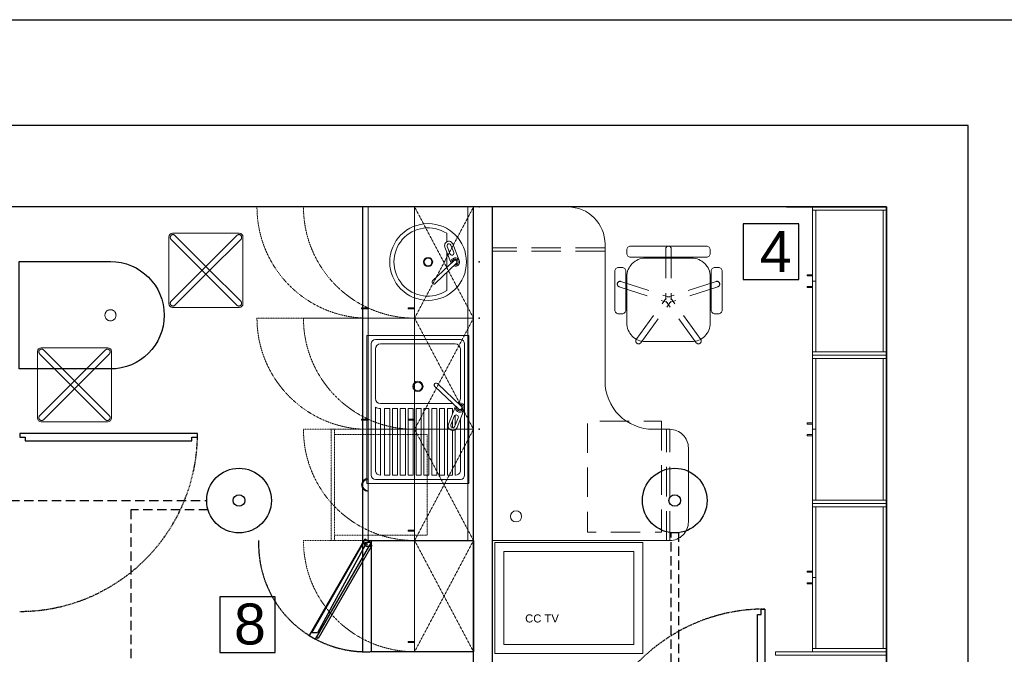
# Model space of a CAD drawing. Header units: millimetres. Extents: x -7934 to 14836, y -13910 to -10668.
# Tile 40 of 42: x 9959 to 10491, y -12756 to -12414. Entities that reach past the tile are written whole.
import ezdxf

# ---------------------------------------------------------------- set-up
doc = ezdxf.new("R2010")
doc.units = ezdxf.units.MM
for name, pattern in [('DASH', [0.75, 0.5, -0.25]), ('DASHED', [0.75, 0.5, -0.25]), ('DASHED2', [0.375, 0.25, -0.125]), ('DGN Style 2', [53.396408, 32.037845, -21.358563]), ('HIDDEN2', [4.7625, 3.175, -1.5875])]:
    doc.linetypes.add(name, pattern=pattern)
doc.layers.add('A_Podkład', color=253, linetype='Continuous', transparency=0.4)
doc.layers.add('INSTAL', color=50, linetype='Continuous')
doc.layers.add('NIEBIESKA', color=4, linetype='Continuous')
doc.styles.add('Arial', font='arial.ttf', dxfattribs={"height": 25})
doc.styles.get("Standard").update_dxf_attribs({"font": 'arial.ttf'})

# ---------------------------------------------------------------- blocks, each defined once
blk = doc.blocks.new('podkład')
at = {"layer": 'A_Podkład'}
for p, q in [((577, -44), (577, -284)), ((782.65, -53.11), (782.65, -83.11)), ((812.65, -53.11), (782.65, -53.11)), ((812.65, -83.11), (812.65, -53.11)), ((782.65, -83.11), (812.65, -83.11)), ((530.01, -254.48), (500.01, -254.48)), ((500.01, -254.48), (500.01, -284.48)), ((530.01, -284.48), (530.01, -254.48)), ((500.01, -284.48), (530.01, -284.48))]:
    blk.add_line(p, q, dxfattribs=at)
at = {"layer": 'A_Podkład', "linetype": 'DASHED2', "lineweight": 0, "ltscale": 0.5}
for p, q in [((637, -104), (605.2, -44)), ((605.2, -104), (637, -44)), ((637, -164), (605.2, -104)), ((605.2, -164), (637, -104)), ((637, -224), (605.2, -164)), ((605.2, -224), (637, -164)), ((637, -284), (605.2, -224)), ((605.2, -284), (637, -224))]:
    blk.add_line(p, q, dxfattribs=at)
at = {"layer": 'A_Podkład', "linetype": 'Continuous', "lineweight": 0}
for p, q in [((858.2, -45.8), (858.2, -122.2)), ((860, -44), (860, -124)), ((474.55, -58.2, 0), (510.55, -58.2, 0)), ((622.54, -58.23), (622.54, -62.84)), ((472.55, -96.2, 0), (472.55, -60.2, 0)), ((512.55, -60.2, 0), (512.55, -96.2, 0)), ((621.56, -65.64), (624.95, -74.41)), ((622.54, -68.17), (622.54, -76.7)), ((622.77, -65.33), (624.35, -69.42)), ((624.73, -64.57), (626.31, -68.66)), ((625.83, -63.99), (629.27, -72.88)), ((626.46, -72.99), (614.91, -83.95)), ((627.81, -74.41), (616.27, -85.37)), ((622.54, -79.41), (622.54, -89.17)), ((719.78, -91.63), (719.78, -86.63)), ((764.78, -91.63), (764.78, -86.63)), ((510.55, -98.2, 0), (474.55, -98.2, 0)), ((401.59, -157.97), (401.59, -121.97)), ((403.59, -119.97), (439.59, -119.97)), ((441.59, -121.97), (441.59, -157.97)), ((858.2, -125.8), (858.2, -202.2)), ((860, -124), (860, -204)), ((628.9, -153.03), (616.08, -140.86)), ((630.4, -151.45), (617.58, -139.27)), ((623.46, -161.2), (627.23, -151.45)), ((628.21, -163.03), (632.02, -153.16)), ((624.8, -161.54), (626.56, -157)), ((626.99, -162.38), (628.74, -157.84)), ((439.59, -159.97), (403.59, -159.97)), ((858.2, -205.8), (858.2, -282.2)), ((860, -204), (860, -284)), ((648.5, -225), (728.5, -225)), ((648.5, -285), (648.5, -225)), ((728.5, -225), (728.5, -285)), ((653.41, -229.92), (723.59, -229.92)), ((653.41, -280.09), (653.41, -229.92)), ((723.59, -229.92), (723.59, -280.09)), ((723.59, -280.09), (653.41, -280.09)), ((728.5, -285), (648.5, -285)), ((860, -284), (860, -359))]:
    blk.add_line(p, q, dxfattribs=at)
at = {"layer": 'A_Podkład', "linetype": 'DGN Style 2', "lineweight": 0}
for p, q in [((491.49, -79.26, 0), (473.72, -61.48, 0)), ((493.61, -77.14, 0), (475.84, -59.36, 0)), ((491.49, -77.14, 0), (509.26, -59.36, 0)), ((493.61, -79.26, 0), (511.39, -61.48, 0)), ((491.49, -77.14, 0), (473.72, -94.91, 0)), ((493.61, -79.26, 0), (475.84, -97.03, 0)), ((491.49, -79.26, 0), (509.26, -97.03, 0)), ((493.61, -77.14, 0), (511.39, -94.91, 0)), ((422.65, -138.91), (404.87, -121.13)), ((420.53, -138.91), (438.3, -121.13)), ((420.53, -141.03), (402.75, -123.25)), ((422.65, -141.03), (440.42, -123.25)), ((420.53, -138.91), (402.75, -156.68)), ((422.65, -141.03), (404.87, -158.8)), ((420.53, -141.03), (438.3, -158.8)), ((422.65, -138.91), (440.42, -156.68))]:
    blk.add_line(p, q, dxfattribs=at)
at = {"layer": 'A_Podkład', "linetype": 'HIDDEN2', "lineweight": 0, "ltscale": 5}
for p, q in [((708, -66), (647, -66)), ((708, -67.8), (647, -67.8)), ((740.78, -66.63), (740.78, -94.13)), ((743.78, -66.63), (743.78, -94.13)), ((716.59, -84.21), (742.74, -92.71)), ((767.97, -84.21), (741.82, -92.71)), ((715.66, -87.06), (741.82, -95.56)), ((768.9, -87.06), (742.74, -95.56)), ((724.9, -115.5), (741.07, -93.25)), ((727.33, -117.26), (743.49, -95.01)), ((757.23, -117.26), (741.07, -95.01)), ((759.66, -115.5), (743.49, -93.25)), ((741.2, -224), (741.2, -164)), ((743, -224), (743, -164))]:
    blk.add_line(p, q, dxfattribs=at)
at = {"layer": 'A_Podkład', "lineweight": 0}
for p, q in [((579.5, -113.31), (634.5, -113.31)), ((579.5, -193.31), (579.5, -113.31)), ((584.08, -115.6), (629.91, -115.6)), ((634.5, -113.31), (634.5, -193.31)), ((581.79, -188.73), (581.79, -117.9)), ((584.08, -147.35), (584.08, -120.65)), ((586.83, -117.9), (627.16, -117.9)), ((629.91, -120.65), (629.91, -147.35)), ((632.2, -117.9), (632.2, -188.73)), ((584.08, -152.02), (584.08, -186.72)), ((586.83, -152.84), (586.37, -152.84)), ((586.83, -150.1), (625.81, -150.1)), ((586.83, -152.84), (586.83, -188.73)), ((591.76, -152.84), (589.01, -152.84)), ((589.01, -152.84), (589.01, -188.73)), ((591.76, -152.84), (591.76, -188.73)), ((596, -152.84), (593.25, -152.84)), ((593.25, -152.84), (593.25, -188.73)), ((596, -152.84), (596, -188.73)), ((597.49, -152.84), (597.49, -188.73)), ((600.24, -152.84), (597.49, -152.84)), ((600.24, -152.84), (600.24, -188.73)), ((601.73, -152.84), (601.73, -188.73)), ((604.48, -152.84), (601.73, -152.84)), ((604.48, -152.84), (604.48, -188.73)), ((608.71, -152.84), (605.96, -152.84)), ((605.96, -152.84), (605.96, -188.73)), ((608.71, -152.84), (608.71, -188.73)), ((610.2, -152.84), (610.2, -188.73)), ((612.95, -152.84), (610.2, -152.84)), ((612.95, -152.84), (612.95, -188.73)), ((614.44, -152.84), (614.44, -188.73)), ((617.19, -152.84), (614.44, -152.84)), ((617.19, -152.84), (617.19, -188.73)), ((618.68, -152.84), (618.68, -188.73)), ((621.43, -152.84), (618.68, -152.84)), ((621.43, -152.84), (621.43, -188.73)), ((622.92, -152.84), (622.92, -188.73)), ((625.67, -152.84), (622.92, -152.84)), ((625.67, -152.84), (625.67, -155.48)), ((625.67, -159.29), (625.67, -163.11)), ((627.16, -156.35), (627.16, -161.93)), ((629.91, -158.62), (629.91, -186.72)), ((625.67, -164.65), (625.67, -188.73)), ((627.16, -164.29), (627.16, -188.73)), ((629.91, -191.02), (584.08, -191.02)), ((586.68, -188.73), (586.83, -188.73)), ((591.76, -188.73), (589.01, -188.73)), ((596, -188.73), (593.25, -188.73)), ((600.24, -188.73), (597.49, -188.73)), ((604.48, -188.73), (601.73, -188.73)), ((608.71, -188.73), (605.96, -188.73)), ((612.95, -188.73), (610.2, -188.73)), ((617.19, -188.73), (614.44, -188.73)), ((621.43, -188.73), (618.68, -188.73)), ((625.67, -188.73), (622.92, -188.73)), ((627.32, -188.73), (627.16, -188.73)), ((634.5, -193.31), (579.5, -193.31))]:
    blk.add_line(p, q, dxfattribs=at)
at = {"layer": 'A_Podkład'}
for points in [[(449, -1244), (904, -1244), (904, 0), (0, 0), (0, -1244), (252, -1244)], [(647, -44), (647, -359), (697.75, -359), (697.75, -369), (597, -369), (597, -359), (637, -359), (637, -44)]]:
    blk.add_lwpolyline(points, dxfattribs=at)
for points in [[(44, -1229), (860, -1229), (860, -44), (44, -44)], [(392, -168.25), (395, -168.25), (395, -170.25), (485, -170.25), (485, -168.25), (488, -168.25), (488, -166.25), (392, -166.25)], [(578.26, -223.27), (548.26, -275.23), (551.73, -277.23), (581.73, -225.27)], [(549.7, -273.75), (577.7, -225.25), (578.51, -226.59), (552.83, -273.82)], [(582.09, -226.63), (553.09, -276.86), (552.23, -276.36), (581.23, -226.13)], [(637, -224), (637, -284), (582, -284), (582, -224)], [(792.25, -357), (792.25, -354), (790.25, -354), (790.25, -264), (792.25, -264), (792.25, -261), (794.25, -261), (794.25, -357)]]:
    blk.add_lwpolyline(points, close=True, dxfattribs=at)
at = {"layer": 'A_Podkład', "linetype": 'DASHED2', "lineweight": 0, "ltscale": 0.5}
for points in [[(520.1, -44), (580.1, -44)], [(605.2, -44), (545.2, -44)], [(520.1, -104), (580.1, -104)], [(605.2, -104), (545.2, -104)], [(605.2, -164), (545.2, -164)], [(561.9, -166.8), (561.9, -164), (560.1, -164), (560.1, -224), (561.9, -224), (561.9, -221.2)], [(605.2, -224), (545.2, -224)]]:
    blk.add_lwpolyline(points, dxfattribs=at)
at = {"layer": 'A_Podkład', "linetype": 'Continuous', "lineweight": 0, "flags": 128}
for points in [[(633.9, -104), (580.1, -104), (580.1, -44), (633.9, -44)], [(637, -104), (605.2, -104), (605.2, -44), (637, -44)], [(860, -45.8), (820, -45.8), (820, -44), (860, -44)], [(821.8, -45.8), (821.8, -84), (820, -84), (820, -45.8)], [(820, -81.16), (817.2, -81.16), (817.2, -80.56), (820, -80.56)], [(821.8, -84), (821.8, -122.2), (820, -122.2), (820, -84)], [(820, -86.84), (817.2, -86.84), (817.2, -87.44), (820, -87.44)], [(576.6, -98.5), (580.1, -98.5), (580.1, -99), (576.6, -99)], [(601.7, -98.5), (605.2, -98.5), (605.2, -99), (601.7, -99)], [(633.9, -164), (580.1, -164), (580.1, -104), (633.9, -104)], [(637, -164), (605.2, -164), (605.2, -104), (637, -104)], [(860, -124), (820, -124), (820, -122.2), (860, -122.2)], [(860, -125.8), (820, -125.8), (820, -124), (860, -124)], [(821.8, -125.8), (821.8, -164), (820, -164), (820, -125.8)], [(576.6, -158.5), (580.1, -158.5), (580.1, -159), (576.6, -159)], [(601.7, -158.5), (605.2, -158.5), (605.2, -159), (601.7, -159)], [(633.9, -224), (580.1, -224), (580.1, -164), (633.9, -164)], [(637, -224), (605.2, -224), (605.2, -164), (637, -164)], [(820, -161.16), (817.2, -161.16), (817.2, -160.56), (820, -160.56)], [(821.8, -164), (821.8, -202.2), (820, -202.2), (820, -164)], [(820, -166.84), (817.2, -166.84), (817.2, -167.44), (820, -167.44)], [(860, -204), (820, -204), (820, -202.2), (860, -202.2)], [(860, -205.8), (820, -205.8), (820, -204), (860, -204)], [(821.8, -205.8), (821.8, -244), (820, -244), (820, -205.8)], [(601.7, -218.5), (605.2, -218.5), (605.2, -219), (601.7, -219)], [(637, -284), (605.2, -284), (605.2, -224), (637, -224)], [(820, -241.16), (817.2, -241.16), (817.2, -240.56), (820, -240.56)], [(821.8, -244), (821.8, -282.2), (820, -282.2), (820, -244)], [(820, -246.84), (817.2, -246.84), (817.2, -247.44), (820, -247.44)], [(601.7, -278.5), (605.2, -278.5), (605.2, -279), (601.7, -279)], [(860, -285.8), (800, -285.8), (800, -284), (860, -284)], [(860, -284), (820, -284), (820, -282.2), (860, -282.2)]]:
    blk.add_lwpolyline(points, close=True, dxfattribs=at)
at = {"layer": 'A_Podkład', "lineweight": 0, "flags": 128}
blk.add_lwpolyline([(734, -164), (743, -164, -0.414214), (753, -174), (753, -214, -0.414214), (743, -224), (647, -224), (647, -44), (688, -44, -0.414214), (708, -64), (708, -138, 0.414214)], format="xyb", close=True, dxfattribs=at)
at = {"layer": 'A_Podkład', "linetype": 'Continuous', "lineweight": 0, "flags": 128}
for points in [[(762.78, -65.13), (721.78, -65.13, 0.414214), (719.78, -67.13), (719.78, -69.13, 0.414214), (721.78, -71.13), (762.78, -71.13, 0.414214), (764.78, -69.13), (764.78, -67.13, 0.414214)], [(729.78, -116.63, -0.414214), (719.78, -106.63), (719.78, -81.63, -0.414214), (729.78, -71.63), (754.78, -71.63, -0.414214), (764.78, -81.63), (764.78, -106.63, -0.414214), (754.78, -116.63)], [(713.28, -78.63), (713.28, -99.63, 0.414214), (715.28, -101.63), (717.28, -101.63, 0.414214), (719.28, -99.63), (719.28, -78.63, 0.414214), (717.28, -76.63), (715.28, -76.63, 0.414214)], [(767.28, -101.63), (769.28, -101.63, 0.414214), (771.28, -99.63), (771.28, -78.63, 0.414214), (769.28, -76.63), (767.28, -76.63, 0.414214), (765.28, -78.63), (765.28, -99.63, 0.414214)]]:
    blk.add_lwpolyline(points, format="xyb", close=True, dxfattribs=at)
at = {"layer": 'A_Podkład'}
blk.add_lwpolyline([(391.8, -131.44), (391.8, -73.44), (441, -73.44, -1), (441, -131.44)], format="xyb", close=True, dxfattribs=at)
at = {"layer": 'A_Podkład', "linetype": 'HIDDEN2', "lineweight": 0, "ltscale": 5, "flags": 128}
blk.add_lwpolyline([(738.5, -159.58), (738.5, -219.58), (698.5, -219.58), (698.5, -159.58)], close=True, dxfattribs=at)
at = {"layer": 'A_Podkład', "linetype": 'DASHED2', "lineweight": 0, "ltscale": 0.5}
blk.add_lwpolyline([(611.9, -166.8), (611.9, -221.2), (561.9, -221.2), (561.9, -166.8)], close=True, dxfattribs=at)
at = {"layer": 'A_Podkład'}
blk.add_lwpolyline([(582, -225), (579, -225, 1), (579, -227), (582, -227)], format="xyb", dxfattribs=at)
at = {"layer": 'A_Podkład', "linetype": 'Continuous', "lineweight": 0}
for radius in [20.7, 2.48, 2.06]:
    blk.add_circle((612.48, -73.7), radius, dxfattribs=at)
at = {"layer": 'A_Podkład', "linetype": 'HIDDEN2', "lineweight": 0, "ltscale": 30}
blk.add_circle((441, -102.44), 3, dxfattribs=at)
at = {"layer": 'A_Podkład', "lineweight": 0}
for centre, radius in [((607, -140.81), 2.75), ((607, -140.81), 2.29), ((660, -211), 3)]:
    blk.add_circle(centre, radius, dxfattribs=at)
at = {"layer": 'A_Podkład'}
blk.add_circle((579, -226), 0.5, dxfattribs=at)
at = {"layer": 'A_Podkład', "linetype": 'DASHED2', "lineweight": 0, "ltscale": 0.5}
for centre in [(580.1, -44), (605.2, -44), (580.1, -104), (605.2, -104), (605.2, -164), (605.2, -224)]:
    blk.add_arc(centre, 60, 180, 270, dxfattribs=at)
at = {"layer": 'A_Podkład', "linetype": 'Continuous', "lineweight": 0}
for centre, radius, start, end in [((474.55, -60.2, 0), 2, 90, 180), ((510.55, -60.2, 0), 2, 0, 90), ((612.48, -73.7), 18.45, 56.9573, 303.0427), ((623.7, -64.81), 2.29, 21.1165, 201.1169), ((623.75, -64.95), 1.05, 21.1165, 201.1169), ((625.33, -69.04), 1.05, 201.1165, 21.1165), ((627.13, -73.7), 2.29, 248.9506, 198.0822), ((627.13, -73.7), 1.62, 260.7877, 186.2451), ((627.13, -73.7), 0.983, 313.5164, 133.5164), ((615.59, -84.66), 0.983, 133.5164, 313.5164), ((474.55, -96.2, 0), 2, 180, 270), ((510.55, -96.2, 0), 2, 270, 0), ((403.59, -121.97), 2, 90, 180), ((439.59, -121.97), 2, 0, 90), ((403.59, -157.97), 2, 180, 270), ((439.59, -157.97), 2, 270, 0), ((580.1, -194), 3.5, 90, 270), ((580.1, -194), 3, 90, 270)]:
    blk.add_arc(centre, radius, start, end, dxfattribs=at)
at = {"layer": 'A_Podkład', "linetype": 'DGN Style 2', "lineweight": 0}
for centre, start, end in [((474.78, -60.42, 0), 45, 225), ((510.33, -60.42, 0), 315, 135), ((474.78, -95.97, 0), 135, 315), ((510.33, -95.97, 0), 225, 45), ((403.81, -122.19), 45, 225), ((439.36, -122.19), 315, 135), ((403.81, -157.74), 135, 315), ((439.36, -157.74), 225, 45)]:
    blk.add_arc(centre, 1.5, start, end, dxfattribs=at)
at = {"layer": 'A_Podkład', "linetype": 'DGN Style 2', "lineweight": 0, "extrusion": (0, 0, -1)}
for centre, start, end in [((-742.28, -66.63), 0, 180), ((-716.13, -85.63), 288, 108), ((-768.43, -85.63), 72, 252), ((-726.12, -116.38), 216, 36), ((-758.44, -116.38), 144, 324)]:
    blk.add_arc(centre, 1.5, start, end, dxfattribs=at)
at = {"layer": 'A_Podkład', "lineweight": 0}
for centre, radius, start, end in [((584.08, -117.9), 2.29, 90, 180), ((629.91, -117.9), 2.29, 0, 90), ((586.83, -120.65), 2.75, 90, 180), ((627.16, -120.65), 2.75, 0, 90), ((586.83, -147.35), 2.75, 180, 270), ((627.16, -147.35), 2.75, 300.9154, 0), ((586.83, -147.8), 5.04, 236.9443, 270), ((584.08, -188.73), 2.29, 180, 270), ((586.75, -185.95), 2.78, 194.1751, 271.5828), ((627.24, -185.95), 2.78, 268.4172, 345.8249), ((629.91, -188.73), 2.29, 270, 0)]:
    blk.add_arc(centre, radius, start, end, dxfattribs=at)
at = {"layer": 'A_Podkład', "linetype": 'Continuous', "lineweight": 0, "extrusion": (0, 0, -1)}
for centre, radius, start, end in [((-616.83, -140.07), 1.09, 313.5164, 133.5164), ((-629.65, -152.24), 2.54, 68.9506, 18.0822), ((-629.65, -152.24), 1.8, 80.7877, 6.2451), ((-629.65, -152.24), 1.09, 133.5164, 313.5164), ((-627.65, -157.42), 1.17, 21.1165, 201.1165), ((-625.84, -162.12), 2.54, 201.1165, 21.1169), ((-625.9, -161.96), 1.17, 201.1165, 21.1169)]:
    blk.add_arc(centre, radius, start, end, dxfattribs=at)
at = {"layer": 'A_Podkład', "linetype": 'DASHED'}
for centre, start, end in [((392, -166.25), 270, 0), ((794.25, -357), 90, 180)]:
    blk.add_arc(centre, 96, start, end, dxfattribs=at)
at = {"layer": 'A_Podkład', "linetype": 'DASHED2'}
blk.add_arc((579, -226), 58.03, 178.0251, 272.9631, dxfattribs=at)
at = {"layer": 'A_Podkład'}
for p in [(640.1, -44), (640.1, -73.7), (640.1, -104), (640.1, -164)]:
    blk.add_point(p, dxfattribs=at)
at = {"layer": 'A_Podkład', "linetype": 'Continuous', "style": 'Arial'}
for s, p in [('4', (791.59, -79.13)), ('8', (507.7, -280.11))]:
    blk.add_text(s, height=22.13, dxfattribs=at).set_placement(p)
at = {"layer": 'A_Podkład', "color": 10, "linetype": 'Continuous'}
blk.add_text('CC TV', height=4.347, dxfattribs=at).set_placement((664.89, -268.22))

msp = doc.modelspace()

# ---------------------------------------------------------------- block references
at = {"layer": 'A_Podkład', "linetype": 'DASH', "ltscale": 10}
msp.add_blockref('podkład', (9567.24, -12471, 0), dxfattribs=at)

# ---------------------------------------------------------------- next in the draw order: linework, layer by layer
at = {"color": 1, "linetype": 'DASH', "ltscale": 10}
for points in [[(9879.13, -12673.42), (10060.19, -12673.42)], [(10060.92, -12678.42), (10019.24, -12678.42), (10019.24, -12803.45)]]:
    msp.add_lwpolyline(points, dxfattribs=at)
at = {"color": 1, "linetype": 'DASH', "ltscale": 10, "elevation": 0}
for points in [[(10214.61, -12840), (10214.61, -12820.9), (10310.89, -12820.9), (10310.89, -12690.76)], [(10314.89, -12690.76), (10314.89, -12820.9), (10424.53, -12820.9), (10424.53, -12840)]]:
    msp.add_lwpolyline(points, dxfattribs=at)
at = {"layer": 'A_Podkład', "elevation": 0}
msp.add_lwpolyline([(10373.24, -12515), (10427.24, -12515), (10427.24, -12849), (10471.24, -12849)], dxfattribs=at)
at = {"layer": 'INSTAL', "color": 10}
for centre, radius in [((10077.64, -12673.42), 17.46), ((10312.89, -12673.42), 17.46), ((10077.64, -12673.42), 3.13), ((10312.89, -12673.42), 3.13)]:
    msp.add_circle(centre, radius, dxfattribs=at)
at = {"layer": 'NIEBIESKA', "color": 5, "linetype": 'Continuous'}
msp.add_lwpolyline([(9457.14, -12413.95), (11414.68, -12413.95), (11414.68, -13826.45), (9457.14, -13826.45)], close=True, dxfattribs=at)

doc.saveas('drawing.dxf')
